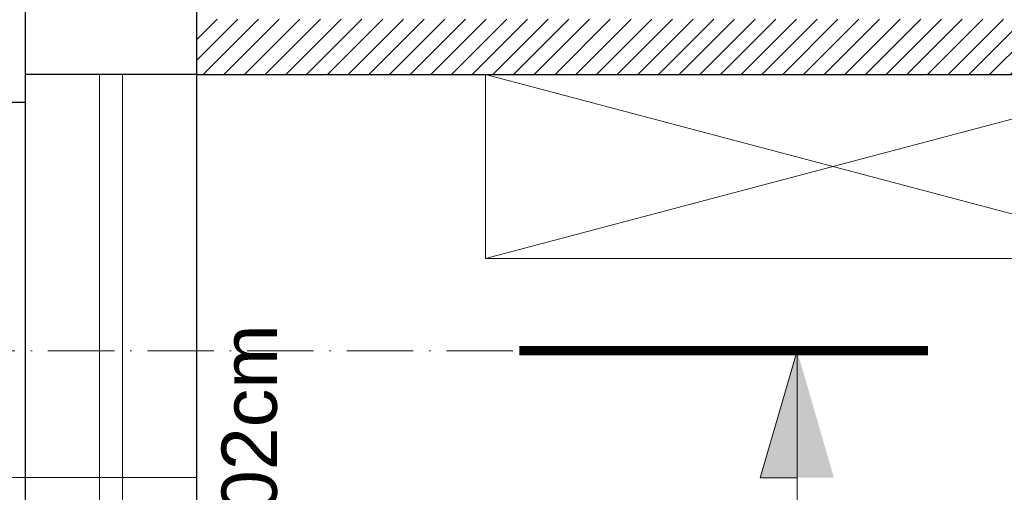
# Model space of a CAD drawing. Header units: millimetres. Extents: x 26866 to 1024070, y -428191 to 408885.
# Tile 104 of 248: x 177803 to 179939, y 389914 to 390941. Entities that reach past the tile are written whole.
import ezdxf

# ---------------------------------------------------------------- set-up
doc = ezdxf.new("R2010")
doc.units = ezdxf.units.MM
doc.header["$LTSCALE"] = 2
doc.linetypes.add('ACAD_ISO10W100', pattern=[18, 12, -3, 0, -3])
for name, color, linetype, lineweight in [('0_OPIS', 7, 'Continuous', 13), ('3DPLAN_A_OKNA', 153, 'Continuous', 5), ('3DPLAN_A_TABELKA POMIESZCZEŃ', 7, 'Continuous', 0), ('A_MEBLE', 9, 'Continuous', 5), ('A_STOL_OPIS', 55, 'Continuous', 5), ('A_TXT', 7, 'Continuous', 0), ('A_ZESTAWIENIE STOLARKI', 3, 'Continuous', 15)]:
    doc.layers.add(name, color=color, linetype=linetype, lineweight=lineweight)
for name, color, linetype in [('3DPLAN_A_KRESKOWANIE 1', 253, 'Continuous'), ('3DPLAN_A_OPIS', 8, 'Continuous'), ('3DPLAN_K_DZIAŁOWA NISKIE', 134, 'Continuous'), ('3DPLAN_K_NOŚNA', 7, 'Continuous'), ('3DPLAN_K_OBRYS', 243, 'Continuous'), ('3DPLAN_K_OBRYS WIDOK', 242, 'Continuous'), ('A_SCHODY', 6, 'Continuous')]:
    doc.layers.add(name, color=color, linetype=linetype)
doc.styles.add('ARIAL', font='arial.ttf')
doc.styles.add('TABEL1', font='txt')

# ---------------------------------------------------------------- blocks, each defined once
blk = doc.blocks.new('kondygnacja -1')
at = {"layer": '3DPLAN_A_KRESKOWANIE 1'}
h = blk.add_hatch(dxfattribs=at)
h.set_pattern_fill('ANSI31', color=256, scale=7.5, style=0)
h.set_pattern_definition([(45, (23044.838, -26883.88), (-16.83798, 16.83798), [])])
h.paths.add_polyline_path([(31677.49, -24430.84), (30214.87, -24430.84), (30214.87, -24470.84), (30429.61, -24470.84), (30429.61, -24477.84), (30447.61, -24477.84), (30447.61, -24818.84), (30476.61, -24818.84), (30476.61, -24470.84), (31012.61, -24470.84), (31012.61, -24478.84), (31079.61, -24478.84), (31079.61, -24470.84), (31638.61, -24470.84), (31638.61, -25036.84), (31079.61, -25036.84), (31079.61, -25028.84), (31012.61, -25028.84), (31012.61, -25036.84), (30611.38, -25036.84), (30611.38, -25072.84), (31023.61, -25072.84), (31034.61, -25082.84), (31034.61, -25330.84), (31023.61, -25340.84), (30831.4, -25340.84, -0.038531), (30832.58, -25356.18), (30832.58, -25371.84), (31079.61, -25371.84), (31079.61, -25072.84), (31638.61, -25072.84), (31638.61, -25943.84), (30832.58, -25943.84), (30832.58, -26009.84), (31677.49, -26009.84)])
h.paths.add_polyline_path([(30682.61, -26009.84), (30832.58, -26009.84), (30832.58, -25943.84), (30760.61, -25943.84), (30760.61, -25454.67), (30735.61, -25464.58), (30735.61, -25943.84), (30682.61, -25943.84)])
h.paths.add_polyline_path([(30679.61, -25371.84), (30735.61, -25371.84), (30735.61, -25464.58), (30760.61, -25454.67), (30760.61, -25371.84), (30832.58, -25371.84), (30832.58, -25356.18, 0.038531), (30831.4, -25340.84), (30679.61, -25340.84)])
h.paths.add_polyline_path([(30355.83, -25371.84), (30425.61, -25371.84), (30425.61, -25379.84), (30463.61, -25379.84), (30463.61, -25424.74), (30471.61, -25424.74), (30471.61, -25395.84), (30533.61, -25395.84), (30533.61, -25371.84), (30576.61, -25371.84), (30576.61, -25341.84), (30472.61, -25341.84), (30472.61, -25326.84), (30427.61, -25326.84), (30427.61, -25341.84), (30355.83, -25341.84)])
h.paths.add_polyline_path([(30456.61, -25936.84), (30425.61, -25936.84), (30425.61, -25945.84), (30380.61, -25945.84), (30380.61, -26009.84), (30512.61, -26009.84), (30512.61, -25943.84), (30466.61, -25943.84), (30466.61, -25712.84), (30456.61, -25712.84)])
h.paths.add_polyline_path([(28888.61, -25941.84), (28888.61, -26009.84), (29013.61, -26009.84), (29013.61, -25941.84)])
h.paths.add_polyline_path([(28591.17, -26009.84), (28591.17, -25944.84), (28547.61, -25944.84), (28547.61, -26009.84)])
h.paths.add_polyline_path([(28624.61, -25870.53), (28654.8, -25870.53), (28654.8, -25924.53), (28624.61, -25924.53), (28624.61, -25944.84), (28591.17, -25944.84), (28591.17, -26009.84), (28713.61, -26009.84), (28713.61, -25941.84), (28672.61, -25941.84), (28672.61, -25932.84), (28657.61, -25932.84), (28657.61, -25716.84), (28624.61, -25716.84)])
h.paths.add_polyline_path([(28372.61, -25944.84), (28328.61, -25944.84), (28328.61, -25907.84), (28282.61, -25907.84), (28282.61, -25944.84), (28248.61, -25944.84), (28248.61, -26009.84), (28372.61, -26009.84)])
h.paths.add_polyline_path([(28092.61, -25563.84), (28054.61, -25563.84), (28054.61, -25383.84), (28067.6, -25383.84), (28067.61, -25375.84), (28340.61, -25375.84), (28340.61, -25341.84), (28070.61, -25341.84), (28070.61, -25332.84), (28030.61, -25332.84), (28030.61, -25395.6), (28048.71, -25395.6), (28048.71, -25449.6), (28030.61, -25449.6), (28030.61, -26009.84), (28073.61, -26009.84), (28073.61, -25944.84), (28054.61, -25944.84), (28054.61, -25668.84), (28092.61, -25668.84)])
h.paths.add_polyline_path([(27949.61, -25495.75), (27949.61, -25507.75), (27983.29, -25507.75), (27983.29, -25521.75), (27949.61, -25521.75), (27949.61, -25531.84), (27999.61, -25531.84), (27999.61, -25934.84), (27982.61, -25934.84), (27982.61, -25942.84), (27947.61, -25942.84), (27947.61, -26009.84), (28026.62, -26009.84), (28026.62, -25449.6), (27999.61, -25449.6), (27999.61, -25463.84), (27949.61, -25463.84), (27949.61, -25481.75), (27983.29, -25481.75), (27983.29, -25495.75)])
h.paths.add_polyline_path([(27982.61, -25361.84), (27952.61, -25361.84), (27952.61, -25332.84), (28026.62, -25332.84), (28026.62, -25395.6), (27999.61, -25395.6), (27999.61, -25377.84), (27982.61, -25377.84)])
h.paths.add_polyline_path([(26818.61, -25892.84), (26781.49, -25892.84), (26781.49, -26009.84), (26894.54, -26009.84), (26894.54, -25942.84), (26830.61, -25942.84), (26830.61, -25930.84), (26818.61, -25930.84)])
h.paths.add_polyline_path([(26894.54, -26009.84), (27115.94, -26009.84), (27115.94, -25942.84), (26894.54, -25942.84)])
h.paths.add_polyline_path([(27115.94, -25942.84), (27115.94, -26009.84), (27466.61, -26009.84), (27466.61, -25942.84), (27427.61, -25942.84), (27427.61, -25933.84), (27384.61, -25933.84), (27384.61, -25942.84)])
h.paths.add_polyline_path([(27641.61, -25942.84), (27641.61, -26009.84), (27802.61, -26009.84), (27802.61, -25942.84)])
h.paths.add_polyline_path([(30621.1, -25040.47), (30688.37, -25040.47), (30688.37, -25072.87), (30621.1, -25072.87)], flags=24)
at = {"layer": '3DPLAN_A_OPIS', "lineweight": 0, "transparency": 33554687}
h = blk.add_hatch(dxfattribs=at)
h.set_pattern_fill('ANSI31', color=1)
h.set_pattern_definition([(45, (5728.076, 0), (-2.24506403, 2.24506403), [])])
h.paths.add_polyline_path([(27183.61, -25705.84), (26818.61, -25705.84), (26818.61, -25717.84), (27183.61, -25717.84)])
h.paths.add_polyline_path([(27280.61, -25717.84), (27350.61, -25717.84), (27350.61, -25705.84), (27268.61, -25705.84), (27268.61, -25942.84), (27280.61, -25942.84)])
h.paths.add_polyline_path([(27445.61, -25762.54), (27445.61, -25702.54), (27750.61, -25702.54), (27750.61, -25690.54), (27435.61, -25690.54), (27435.61, -25762.54)])
h.paths.add_polyline_path([(27478.11, -25377.84), (27478.11, -25456.28), (27490.11, -25456.28), (27490.11, -25377.84)])
h.paths.add_polyline_path([(27378.51, -25466.84), (27378.51, -25478.84), (27569.7, -25478.84), (27569.7, -25466.84), (27490.11, -25466.84), (27490.11, -25377.84), (27478.11, -25377.84), (27478.11, -25466.84)])
h.paths.add_polyline_path([(27490.11, -25376.28), (27478.11, -25376.28), (27478.11, -25377.84), (27490.11, -25377.84)])
h.paths.add_polyline_path([(27490.11, -25377.84), (27490.11, -25361.84), (27478.11, -25361.84), (27478.11, -25377.84)])
h.paths.add_polyline_path([(27218.11, -25377.84), (27218.11, -25361.84), (27206.11, -25361.84), (27206.11, -25377.84)])
h.paths.add_polyline_path([(27206.11, -25478.84), (27288.51, -25478.84), (27288.51, -25466.84), (27218.11, -25466.84), (27218.11, -25377.84), (27206.11, -25377.84)])
at = {"layer": 'A_TXT', "ltscale": 0.2}
h = blk.add_hatch(color=256, dxfattribs=at)
h.paths.add_polyline_path([(26948.92, -25805.41), (26948.92, -25777.84), (26956.91, -25805.41)])
h.paths.add_polyline_path([(26940.94, -25805.41), (26948.92, -25777.84), (26948.92, -25805.41)])
at = {"layer": '3DPLAN_A_OKNA'}
for p, q in [((26797.55, -25892.84), (26797.55, -25717.84)), ((26802.55, -25717.84), (26802.55, -25892.84))]:
    blk.add_line(p, q, dxfattribs=at)
at = {"layer": '3DPLAN_A_OPIS', "color": 1, "lineweight": 30}
blk.add_line((26818.61, -25717.84), (27183.61, -25717.84), dxfattribs=at)
at = {"layer": '3DPLAN_K_DZIAŁOWA NISKIE'}
blk.add_line((26818.61, -25717.84), (26818.61, -25892.84), dxfattribs=at)
at = {"layer": '3DPLAN_K_NOŚNA'}
for p, q in [((26818.61, -25582.84), (26818.61, -25717.84)), ((26818.61, -25717.84), (26781.49, -25717.84))]:
    blk.add_line(p, q, dxfattribs=at)
at = {"layer": '3DPLAN_K_OBRYS'}
blk.add_line((26781.49, -25582.84), (26781.49, -25717.84), dxfattribs=at)
at = {"layer": '3DPLAN_K_OBRYS WIDOK'}
blk.add_line((26781.49, -25717.84), (26781.49, -25892.84), dxfattribs=at)
at = {"layer": 'A_MEBLE'}
blk.add_lwpolyline([(26881.3, -25757.84), (27032.1, -25717.84), (27032.1, -25757.84), (26881.3, -25717.84)], dxfattribs=at)
blk.add_lwpolyline([(27032.1, -25717.84), (27032.1, -25757.84), (26881.3, -25757.84), (26881.3, -25717.84)], close=True, dxfattribs=at)
at = {"layer": 'A_SCHODY'}
blk.add_line((26695.49, -25723.84), (26781.49, -25723.84), dxfattribs=at)
at = {"layer": 'A_STOL_OPIS'}
blk.add_line((26716.84, -25805.34), (26818.61, -25805.34), dxfattribs=at)
at = {"layer": 'A_TXT', "linetype": 'ACAD_ISO10W100', "ltscale": 0.6}
blk.add_line((26570.31, -25777.84), (26948.92, -25777.84), dxfattribs=at)
at = {"layer": 'A_TXT', "lineweight": 35, "ltscale": 0.2}
blk.add_line((26888.69, -25777.84), (26977.29, -25777.84), dxfattribs=at)
at = {"layer": 'A_TXT', "ltscale": 0.2}
for p, q in [((26948.92, -25777.84), (26940.94, -25805.41)), ((26948.92, -25777.84), (26948.92, -25858.09)), ((26940.94, -25805.41), (26948.92, -25805.41))]:
    blk.add_line(p, q, dxfattribs=at)
at = {"layer": 'A_TXT', "lineweight": 35, "ltscale": 0.2, "const_width": 2}
blk.add_lwpolyline([(26888.69, -25777.84), (26977.29, -25777.84)], dxfattribs=at)
at = {"layer": '3DPLAN_A_OPIS', "color": 1, "lineweight": 30, "style": 'ARIAL'}
for tag, p in [('PRZESUNIĘCIE_WEJŚCIA', (27655.16, -24535.33)), ('WYŁĄCZONE', (27007.18, -24723.98)), ('Z_OPRACOWANIA', (26996.84, -24746.42)), ('WYŁĄCZONE', (30803.05, -24760.87)), ('Z_OPRACOWANIA', (30792.71, -24783.3)), ('WYŁĄCZONE', (28894.9, -24826.59)), ('Z_OPRACOWANIA', (28884.56, -24849.03)), ('POWIĘKSZENIE_WEJŚCIA', (28313.68, -25144.41)), ('POWIĘKSZENIE_WEJŚCIA', (29600.62, -25191.36)), ('POWIĘKSZENIE_WEJŚCIA', (28011.45, -25235.42)), ('WYŁĄCZONE', (29754.42, -25678.17)), ('Z_OPRACOWANIA', (29744.08, -25700.6)), ('WYJŚCIE_EWAKUACYJNE', (27763.79, -26106.07))]:
    blk.add_attdef(tag, p, '', height=12, dxfattribs=at)
at = {"layer": '3DPLAN_A_OPIS', "color": 0, "lineweight": 30, "style": 'ARIAL'}
for tag, p in [('UGUL_1', (29350.3, -24586.01)), ('UGUL_2', (29622.92, -24586.01)), ('UGUL_3', (29833.15, -24586.01))]:
    blk.add_attdef(tag, p, '', height=12, dxfattribs=at)
at = {"layer": '3DPLAN_A_TABELKA POMIESZCZEŃ', "ltscale": 0.5, "style": 'ARIAL'}
for tag, p in [('KURTYNA', (27861.91, -26064.85)), ('POWIETRZNA', (27861.91, -26084.56))]:
    blk.add_attdef(tag, p, '', height=12, dxfattribs=at)
at = {"layer": 'A_ZESTAWIENIE STOLARKI', "ltscale": 0.2, "insert": (26824.07, -25853.65), "char_height": 12, "attachment_point": 1, "rotation": 90, "style": 'TABEL1'}
blk.add_mtext_dynamic_manual_height_columns('{\\fArial|b0|i0|c238|p34;Hp=102cm}', width=72.9007, gutter_width=100, heights=[0], dxfattribs=at)

msp = doc.modelspace()

# ---------------------------------------------------------------- block references
at = {"layer": '0_OPIS', "xscale": 10, "yscale": 10, "zscale": 10}
msp.add_blockref('kondygnacja -1', (-90000, 648000), dxfattribs=at)

doc.saveas('drawing.dxf')
